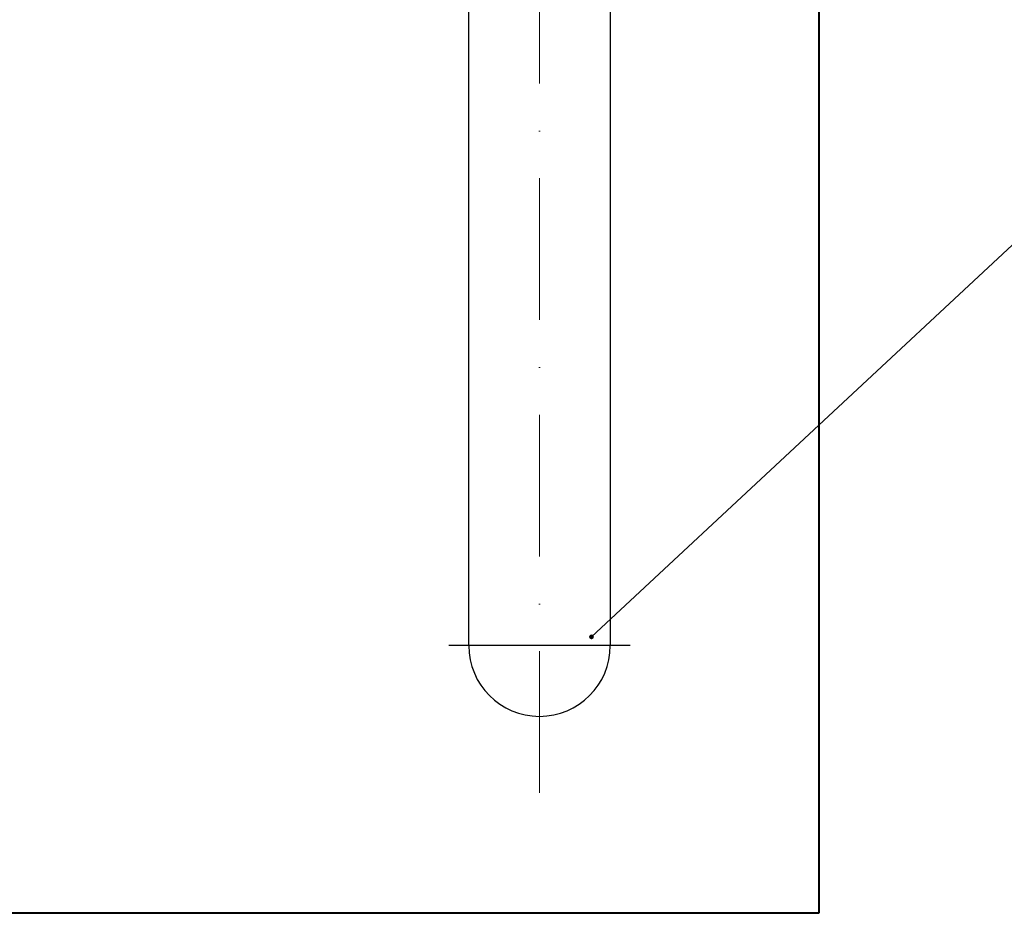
# Model space of a CAD drawing. Extents: x 34439 to 126910, y -74890 to 17912.
# Tile 117 of 144: x 121656 to 121865, y -56962 to -56773. Entities that reach past the tile are written whole.
import ezdxf
from ezdxf.lldxf.tags import DXFTag

# ---------------------------------------------------------------- set-up
doc = ezdxf.new("R2010")
doc.units = 0
doc.header["$MEASUREMENT"] = 0
doc.linetypes.add('IS_osie_v002', pattern=[10.01, 6, -2, 0.01, -2])
doc.layers.add('gaz', color=1, linetype='Continuous', lineweight=30)
doc.layers.add('WYMIARY-I-OPISY', color=3, linetype='Continuous', lineweight=9)
doc.styles.get("Standard").update_dxf_attribs({"font": 'ARIALN.TTF'})
tags = doc.linetypes.add('HIDDEN', pattern=[0.375, 0.25, -0.125]).pattern_tags.tags
tags[6:7] = [DXFTag(74, 4), DXFTag(75, 0), DXFTag(340, '0'), DXFTag(46, 1.0), DXFTag(50, 0.0), DXFTag(44, 0.0), DXFTag(45, 0.0)]
tags[4:5] = [DXFTag(74, 4), DXFTag(75, 0), DXFTag(340, '0'), DXFTag(46, 1.0), DXFTag(50, 0.0), DXFTag(44, 0.0), DXFTag(45, 0.0)]
doc.dimstyles.new('zewn', dxfattribs={"dimtxt": 10, "dimasz": 7, "dimexe": 1.25, "dimexo": 10, "dimgap": 3, "dimtad": 1, "dimdec": 0, "dimtxsty": 'Standard', "dimblk": 'ARCHTICK', "dimcen": 10, "dimadec": 0, "dimazin": 0, "dimtfac": 1, "dimtdec": 0, "dimtmove": 0, "dimatfit": 3, "dimfxl": 1, "dimarcsym": 0})

# ---------------------------------------------------------------- blocks, each defined once
blk = doc.blocks.new('_ArchTick')
at = {"color": 0, "linetype": 'ByBlock', "const_width": 0.15}
blk.add_lwpolyline([(-0.5, -0.5), (0.5, 0.5)], dxfattribs=at)

msp = doc.modelspace()

# ---------------------------------------------------------------- linework, layer by layer
at = {"layer": 'gaz'}
for p, q in [((121781.31, -56905.57), (121781.31, -56736.06)), ((121751.31, -56905.57), (121751.31, -56762.06)), ((121785.51, -56905.57), (121747.1, -56905.57))]:
    msp.add_line(p, q, dxfattribs=at)
msp.add_arc((121766.3, -56905.57), 14.98, 180, 0, dxfattribs=at)
at = {"layer": 'WYMIARY-I-OPISY', "linetype": 'HIDDEN', "lineweight": 40, "ltscale": 10}
for p, q in [((121825.45, -56507.5), (121825.45, -56962.28)), ((121825.45, -56962.28), (121225.45, -56962.28))]:
    msp.add_line(p, q, dxfattribs=at)
at = {"layer": 'WYMIARY-I-OPISY', "linetype": 'IS_osie_v002', "ltscale": 5}
msp.add_line((121766.31, -56936.76), (121766.31, -56754.06), dxfattribs=at)

# ---------------------------------------------------------------- leaders
at = {"layer": 'WYMIARY-I-OPISY', "annotation_type": 0, "has_hookline": 1, "hookline_direction": 0, "text_width": 53}
msp.add_leader([(121777.31, -56903.71), (121988.96, -56706.53), (121992.96, -56706.53)], dimstyle='zewn', override={"dimasz": 4, "dimtad": 0, "dimldrblk": 'DotSmall'}, dxfattribs=at)

doc.saveas('drawing.dxf')
